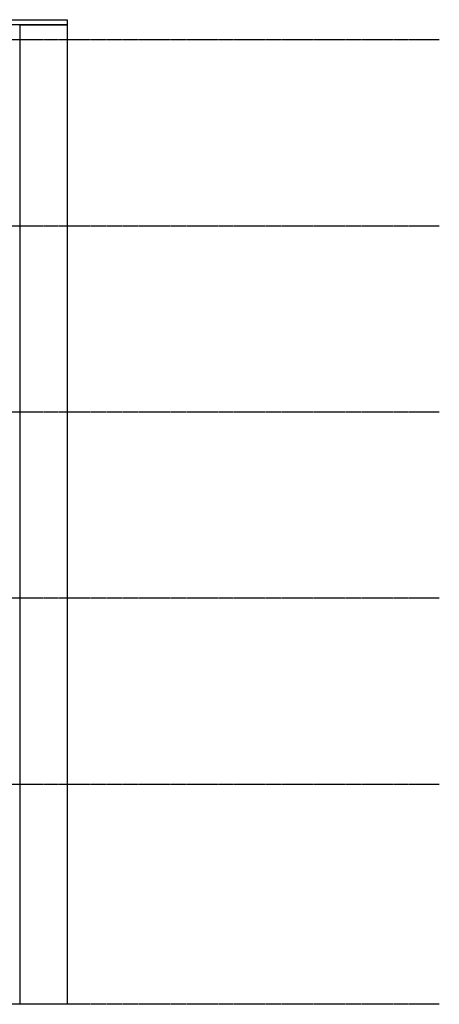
# Model space of a CAD drawing. Header units: millimetres. Extents: x -89870 to 271682, y -14857 to 84958.
# Tile 11 of 31: x -36528 to -28640, y 19916 to 38431. Entities that reach past the tile are written whole.
import ezdxf

# ---------------------------------------------------------------- set-up
doc = ezdxf.new("R2010")
doc.units = ezdxf.units.MM
doc.linetypes.add('DASHDOT', pattern=[25.4, 12.7, -6.35, 0, -6.35])
doc.layers.add('alu uprof', color=3, linetype='Continuous')
doc.layers.add('stramien', color=1, linetype='DASHDOT')

msp = doc.modelspace()

# ---------------------------------------------------------------- linework, layer by layer
at = {"layer": 'alu uprof'}
for points in [[(-35637.7, 38336.2), (-89219.7, 38336.2), (-89219.7, 38431.2), (-35637.7, 38431.2)], [(-35637.7, 19916.2), (-36517.7, 19916.2), (-36517.7, 38336.2), (-35637.7, 38336.2)]]:
    msp.add_lwpolyline(points, close=True, dxfattribs=at)
at = {"layer": 'stramien', "color": 1, "ltscale": 0.5}
for points in [[(-28640.2, 38051.2), (-89869.8, 38051.2)], [(-28640.2, 34551.2), (-89869.8, 34551.2)], [(-28640.2, 31051.2), (-89869.8, 31051.2)], [(-28640.2, 27551.2), (-89869.8, 27551.2)], [(-28640.2, 24051.2), (-89869.8, 24051.2)], [(-28640.2, 19921.2), (-89869.8, 19921.2)]]:
    msp.add_lwpolyline(points, dxfattribs=at)

doc.saveas('drawing.dxf')
